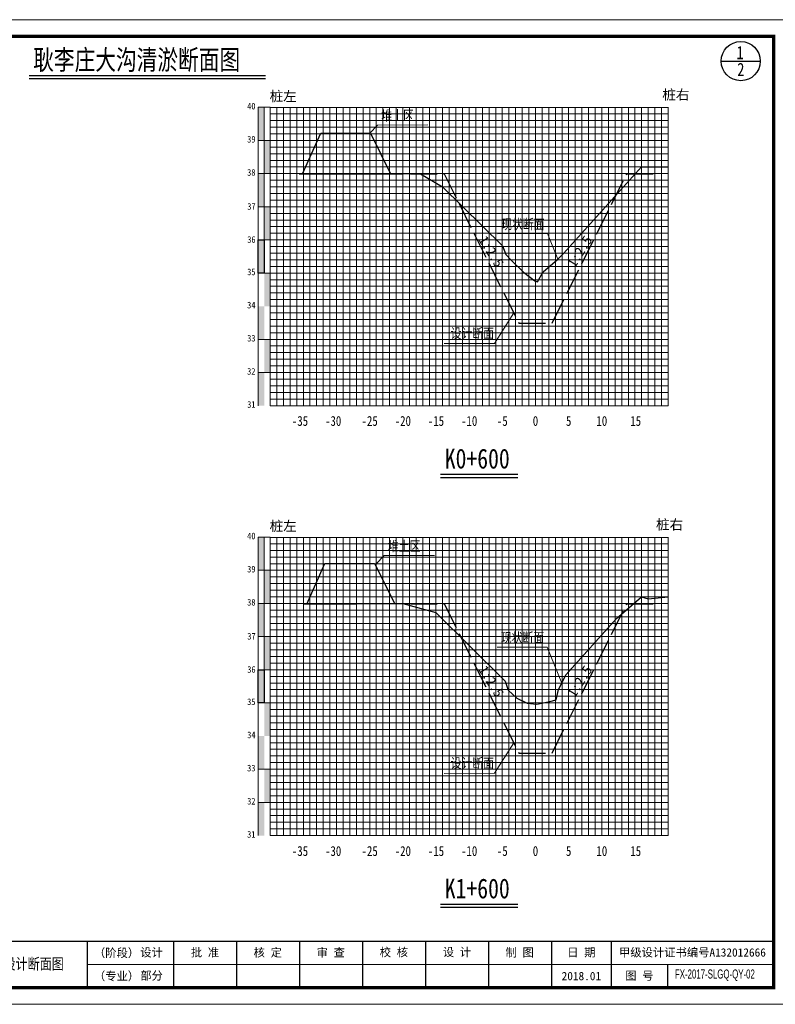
# Model space of a CAD drawing. Header units: millimetres. Extents: x -1851 to 142262423, y -629789 to 22327943.
# Tile 20 of 69: x 17862 to 18090, y 5753 to 6050. Entities that reach past the tile are written whole.
import ezdxf
from ezdxf.enums import TextEntityAlignment as Align

# ---------------------------------------------------------------- set-up
doc = ezdxf.new("R2010")
doc.units = ezdxf.units.MM
doc.linetypes.add('4415', pattern=[5, 4, -1])
for name, color, linetype, lineweight in [('2', 61, 'Continuous', 30), ('3', 8, 'Continuous', 5), ('dmx', 7, 'Continuous', 15), ('文字', 7, 'Continuous', 15)]:
    doc.layers.add(name, color=color, linetype=linetype, lineweight=lineweight)
for name, color, linetype in [('DIMTEX', 7, 'Continuous'), ('断面', 7, 'Continuous'), ('说明文字', 7, 'Continuous')]:
    doc.layers.add(name, color=color, linetype=linetype)
doc.styles.add('-仿宋_GB2312', font='FangSong_GB2312.ttf')
doc.styles.add('FSDB', font='tssdeng.shx', dxfattribs={"width": 0.7, "bigfont": 'hztxt.shx'})
doc.styles.add('LYJFS', font='times.ttf', dxfattribs={"width": 0.7})
doc.styles.add('STYLE2', font='txt', dxfattribs={"width": 0.8})
doc.styles.add('仿宋', font='FangSong_GB2312.ttf')
doc.styles.add('仿宋体', font='FangSong_GB2312.ttf', dxfattribs={"width": 0.8})
doc.styles.add('宋体', font='txt', dxfattribs={"height": 3.5})
doc.styles.add('等线体', font='simhei.ttf')

# ---------------------------------------------------------------- blocks, each defined once
blk = doc.blocks.new('tk')
h = blk.add_hatch(color=152)
h.dxf.hatch_style = 1
h.paths.add_polyline_path([(6876.364125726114, 854.2295714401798, 1), (6866.686434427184, 854.2295714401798, 1)])
h.paths.add_polyline_path([(6876.201261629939, 854.2295714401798, 1), (6866.84929852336, 854.2295714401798, 1)], flags=16)
h = blk.add_hatch(color=152)
h.dxf.hatch_style = 1
edge = h.paths.add_edge_path()
edge.add_arc((6873.407199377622, 851.8047045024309), 1.461698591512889, 43.31770961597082, 70.37003522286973)
edge.add_arc((6872.0275850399, 847.9366998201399), 5.568375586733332, 70.37003522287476, 84.52854590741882)
edge.add_arc((6871.440752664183, 841.8102204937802), 11.72289597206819, 84.5285459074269, 95.17746754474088)
edge.add_arc((6871.582339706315, 852.1014277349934), 1.831337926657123, 111.7965680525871, 130.9174013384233, ccw=False)
edge.add_arc((6873.47809212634, 847.3608850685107), 6.936886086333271, 98.84274785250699, 111.79656805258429, ccw=False)
edge.add_arc((6874.544451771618, 840.506451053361), 13.873772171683, 95.21036804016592, 98.84274785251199, ccw=False)
edge.add_ellipse((6871.525280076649, 854.5219636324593), major_axis=(-1.773815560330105, 0), ratio=0.8776980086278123, start_angle=172.6538623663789, end_angle=176.9129867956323)
edge.add_arc((6873.117644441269, 844.1909795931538), 10.24870363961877, 88.99992913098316, 98.52267106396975)
edge.add_arc((6872.724314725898, 846.8157053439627), 7.594670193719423, 98.5226710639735, 116.8491039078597)
edge.add_arc((6869.849912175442, 852.4939579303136), 1.230336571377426, 116.8491039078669, 139.2900683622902)
edge.add_arc((6869.065436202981, 853.1689503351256), 0.1954369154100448, 139.2900683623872, 263.050638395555)
edge.add_arc((6869.248585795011, 854.6715617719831), 1.70916902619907, 263.0506383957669, 272.136251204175)
edge.add_arc((6870.416233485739, 823.3689317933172), 29.61523112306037, 88.46268833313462, 92.13625120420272, ccw=False)
edge.add_arc((6871.07395213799, 847.876297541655), 5.099041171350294, 68.07113774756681, 88.46268833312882, ccw=False)
edge.add_arc((6875.183614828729, 831.3122526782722), 21.4080615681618, 95.91294384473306, 98.79521578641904)
edge.add_arc((6873.816328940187, 840.1492628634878), 12.46590188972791, 98.79521578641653, 117.8496747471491)
edge.add_arc((6932.315236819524, 613.7362839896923), 245.9934265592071, 104.7703900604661, 105.15790668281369, ccw=False)
edge.add_line((6869.600177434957, 851.6009245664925), (6868.796656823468, 851.2750728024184))
edge.add_arc((6890.157828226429, 754.105500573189), 99.48982566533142, 100.90627282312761, 102.39834375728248, ccw=False)
edge.add_line((6871.334059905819, 851.7983414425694), (6870.72346251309, 851.6097564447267))
edge.add_arc((6868.414090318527, 880.2016823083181), 28.68503833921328, 274.6177604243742, 279.6944367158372)
edge.add_arc((6872.474319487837, 856.4344682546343), 4.573507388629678, 279.694436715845, 287.6119267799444)
edge.add_arc((6873.358587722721, 853.648913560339), 1.650966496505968, 287.6119267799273, 311.5140981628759)
edge.add_arc((6874.270477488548, 852.6187205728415), 0.2751610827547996, 311.5140981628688, 403.3177096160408)
edge = h.paths.add_edge_path()
edge.add_arc((6875.946394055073, 855.3665725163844), 2.066422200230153, 138.9741968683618, 204.1180883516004, ccw=False)
edge.add_line((6874.387456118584, 856.7229696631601), (6872.690352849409, 856.7229696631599))
edge.add_line((6872.69035284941, 856.7229696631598), (6872.69035284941, 857.3096342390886))
edge.add_line((6872.69035284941, 857.3096342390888), (6870.360207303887, 857.3096342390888))
edge.add_line((6870.360207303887, 857.3096342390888), (6870.360207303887, 856.7229696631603))
edge.add_line((6870.360207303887, 856.7229696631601), (6868.663104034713, 856.7229696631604))
edge.add_arc((6867.104166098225, 855.3665725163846), 2.066422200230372, -24.118088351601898, 41.0258031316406, ccw=False)
edge.add_arc((6865.567634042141, 856.05447875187), 3.749914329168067, 314.34412131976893, 335.8819116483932, ccw=False)
edge.add_arc((6867.522236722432, 856.4070458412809), 3.106664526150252, 282.3877277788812, 290.1465811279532)
edge.add_arc((6864.457993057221, 864.7594382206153), 12.00340818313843, 290.1465811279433, 296.6495194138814)
edge.add_ellipse((6871.525280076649, 854.5219636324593), major_axis=(-1.773815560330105, 0), ratio=0.8776980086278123, start_angle=176.9129867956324, end_angle=378.37473811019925, ccw=False)
edge.add_ellipse((6871.525280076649, 854.5219636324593), major_axis=(-1.773815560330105, 0), ratio=0.8776980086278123, start_angle=172.653862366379, end_angle=176.9129867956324, ccw=False)
edge.add_ellipse((6871.525280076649, 854.5219636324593), major_axis=(-1.773815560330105, 0), ratio=0.8776980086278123, start_angle=161.6252618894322, end_angle=172.653862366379, ccw=False)
edge.add_arc((6878.592567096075, 864.759438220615), 12.00340818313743, 243.3504805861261, 249.853418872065)
edge.add_arc((6875.528323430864, 856.4070458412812), 3.106664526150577, 249.8534188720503, 257.61227222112)
edge.add_arc((6877.482926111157, 856.05447875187), 3.74991432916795, 204.1180883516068, 225.6558786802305, ccw=False)
at = {"lineweight": 0}
for p, q in [((6838.597780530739, 842.2295714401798), (6838.597780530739, 1139.229571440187)), ((6838.597780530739, 1139.229571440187), (7258.597780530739, 1139.229571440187)), ((7258.597780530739, 1139.229571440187), (7258.597780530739, 842.2295714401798)), ((7253.597780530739, 854.2295714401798), (7046.597780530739, 854.2295714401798)), ((7258.597780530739, 842.2295714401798), (6838.597780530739, 842.2295714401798))]:
    blk.add_line(p, q, dxfattribs=at)
for p, q in [((6863.597780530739, 1134.229571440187), (6845.597780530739, 1134.229571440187)), ((6845.597780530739, 1134.229571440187), (6845.597780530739, 1032.229571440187)), ((6851.597780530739, 1134.229571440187), (6851.597780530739, 1032.229571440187)), ((6857.597780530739, 1134.229571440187), (6857.597780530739, 1032.229571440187)), ((6863.597780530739, 1117.229571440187), (6845.597780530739, 1117.229571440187)), ((6863.597780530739, 1100.229571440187), (6845.597780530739, 1100.229571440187)), ((6863.597780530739, 1083.229571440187), (6845.597780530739, 1083.229571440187)), ((6863.597780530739, 1066.229571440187), (6845.597780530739, 1066.229571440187)), ((6863.597780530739, 1049.229571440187), (6845.597780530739, 1049.229571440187)), ((6863.597780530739, 1032.229571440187), (6845.597780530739, 1032.229571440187)), ((6956.597780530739, 861.2295714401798), (6956.597780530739, 847.2295714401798)), ((6991.597780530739, 861.2295714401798), (6991.597780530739, 847.2295714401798)), ((7046.597780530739, 861.2295714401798), (7046.597780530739, 847.2295714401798)), ((7072.597780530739, 861.2295714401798), (7072.597780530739, 847.2295714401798)), ((7091.597780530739, 861.2295714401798), (7091.597780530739, 847.2295714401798)), ((7110.597780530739, 861.2295714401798), (7110.597780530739, 847.2295714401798)), ((7129.597780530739, 861.2295714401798), (7129.597780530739, 847.2295714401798)), ((7148.597780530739, 861.2295714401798), (7148.597780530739, 847.2295714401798)), ((7167.597780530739, 861.2295714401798), (7167.597780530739, 847.2295714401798)), ((7186.597780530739, 861.2295714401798), (7186.597780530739, 847.2295714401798)), ((7204.597780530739, 861.2295714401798), (7204.597780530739, 847.2295714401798)), ((7221.597780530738, 854.2295714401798), (7221.597780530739, 847.2295714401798))]:
    blk.add_line(p, q)
at = {"lineweight": 0, "const_width": 1}
blk.add_lwpolyline([(6863.597780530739, 1134.229571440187), (7253.597780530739, 1134.229571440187), (7253.597780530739, 847.2295714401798), (6863.597780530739, 847.2295714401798)], close=True, dxfattribs=at)
at = {"lineweight": 0, "const_width": 0.4}
blk.add_lwpolyline([(7253.597780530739, 861.2295714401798), (6863.597780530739, 861.2295714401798)], dxfattribs=at)
at = {"color": 152}
for points in [[(6869.8419023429, 854.0311891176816, -0.02838203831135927), (6868.592243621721, 853.4904639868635, -0.03386732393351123), (6868.188697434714, 853.3727099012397, 0.09425397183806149), (6868.990200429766, 854.5221939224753, 0.2921547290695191), (6868.663104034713, 856.7229696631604), (6870.360207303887, 856.7229696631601), (6870.360207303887, 857.3096342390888), (6872.69035284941, 857.3096342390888), (6872.69035284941, 856.7229696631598), (6874.387456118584, 856.7229696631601, 0.29215472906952), (6874.06035972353, 854.5221939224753, 0.09425397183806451), (6874.861862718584, 853.3727099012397, -0.03386732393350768), (6874.458316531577, 853.4904639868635, -0.02838203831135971), (6873.208657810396, 854.0311891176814)], [(6873.296521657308, 854.4381220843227, 0.04157472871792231), (6871.598778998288, 854.3265098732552, 0.08013502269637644), (6869.294240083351, 853.5916630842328, 0.09823132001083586), (6868.917290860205, 853.2964201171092, 0.599439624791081), (6869.041789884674, 852.9749492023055, 0.03966424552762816), (6869.312296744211, 852.9635806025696, -0.01603031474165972), (6871.210748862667, 852.9735033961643, -0.08921046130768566), (6872.978215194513, 852.6064141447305, 0.01257694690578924), (6871.910251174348, 852.4685801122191, 0.08333285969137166), (6867.992840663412, 851.171317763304, -0.001690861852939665), (6869.600177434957, 851.6009245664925), (6868.796656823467, 851.275072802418, -0.006510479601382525), (6871.334059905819, 851.7983414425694), (6870.72346251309, 851.6097564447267, 0.02215480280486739), (6873.244469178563, 851.9262713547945, 0.03456031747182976), (6873.858117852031, 852.0753316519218, 0.1046726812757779), (6874.452855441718, 852.4126819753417, 0.4234638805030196), (6874.470673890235, 852.8074929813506, 0.1185893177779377), (6873.898248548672, 853.1814519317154, 0.06185687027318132), (6872.558528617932, 853.479704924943, 0.04649815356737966), (6870.382867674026, 853.4852866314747, -0.08362449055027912), (6870.902341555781, 853.8018397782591, -0.05658197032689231), (6872.411732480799, 854.2153190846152, -0.01585057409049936), (6873.284535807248, 854.3228965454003)]]:
    blk.add_lwpolyline(points, format="xyb", dxfattribs=at)
for radius in [4.838845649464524, 4.675981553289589]:
    blk.add_circle((6871.525280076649, 854.2295714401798), radius, dxfattribs=at)
blk.add_arc((6873.478092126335, 847.3608850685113), 6.936886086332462, 98.84274785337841, 111.7965680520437, dxfattribs=at)
for start_param, end_param in [(2.820892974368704, 6.603884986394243), (3.013378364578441, 3.087714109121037)]:
    blk.add_ellipse((6871.525280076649, 854.5219636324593), major_axis=(-1.773815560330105, 0), ratio=0.8776980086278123, start_param=start_param, end_param=end_param, dxfattribs=at)
at = {"style": '宋体'}
for s, height, width, p in [('江苏省水利勘测设计研究院有限公司', 3.75, 0.9, (6915.725099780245, 855.9804173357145)), ('丰县四联河灌区节水配套改造项目', 1.8, 0.75, (6974.43168055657, 855.1042281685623)), ('Jiangsu Surveying and Design Institute of Water Resources Co., Ltd.', 2, 0.8, (6915.552971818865, 851.2429752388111))]:
    blk.add_text(s, height=height, dxfattribs=dict(at, width=width)).set_placement(p, align=Align.MIDDLE)
at = {"style": 'LYJFS'}
for s, p in [('（阶段）', (7055.431710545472, 857.7295714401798)), ('（专业）', (7055.431710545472, 850.7295714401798))]:
    blk.add_text(s, height=2.5, dxfattribs=at).set_placement(p, align=Align.MIDDLE_CENTER)
at = {"style": '仿宋'}
blk.add_text('2018.01', height=2.5, dxfattribs=at).set_placement((7195.597780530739, 850.7295714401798), align=Align.MIDDLE)
at = {"rotation": 90}
for s, insert, char_height, attachment_point, style in [('日 期', (6848.597780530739, 1074.729571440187), 2.5, 5, '宋体'), ('会签者', (6848.597780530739, 1057.729571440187), 2.5, 5, '宋体'), ('会签专业', (6848.597780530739, 1040.729571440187), 2.5, 5, '宋体'), ('江苏省水利勘测设计研究院有限公司\\P地址：扬州市吉安路209号吉安大厦1号楼  邮编：225127\\P电话：0514-87860116  传真：0514-87889101\\P声明：未经授权，不得翻印、传播或它用。', (6861.892912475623, 847.1478961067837), 2, 7, '仿宋')]:
    blk.add_mtext(s, dxfattribs=dict(at, insert=insert, char_height=char_height, attachment_point=attachment_point, style=style))
at = {"char_height": 2.5, "attachment_point": 5, "style": '宋体'}
for s, insert in [('设计', (7065.999934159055, 857.7295714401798)), ('批 准', (7082.097780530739, 857.7295714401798)), ('核 定', (7101.035280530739, 857.701793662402)), ('审 查', (7120.028336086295, 857.702857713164)), ('校 核', (7139.063058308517, 857.7728530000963)), ('设 计', (7158.070002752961, 857.8229020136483)), ('制 图', (7177.014447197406, 857.7074956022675)), ('日 期', (7195.597780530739, 857.7295714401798)), ('甲级设计证书编号A132012666', (7229.097780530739, 857.7295714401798)), ('部分', (7065.999934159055, 850.7295714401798)), ('图 号', (7213.097780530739, 850.7295714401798))]:
    blk.add_mtext(s, dxfattribs=dict(at, insert=insert))

msp = doc.modelspace()

# ---------------------------------------------------------------- hatches: boundary and pattern name
at = {"linetype": 'Continuous'}
for points in [[(17933.98654093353, 6023.688596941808), (17935.78654093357, 6023.688596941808), (17935.78654093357, 6013.688596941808), (17933.98654093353, 6013.688596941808)], [(17935.78654093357, 6013.688596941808), (17937.58654093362, 6013.688596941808), (17937.58654093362, 6003.688596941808), (17935.78654093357, 6003.688596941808)], [(17933.98654093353, 6003.688596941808), (17935.78654093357, 6003.688596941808), (17935.78654093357, 5993.688596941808), (17933.98654093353, 5993.688596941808)], [(17935.78654093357, 5993.688596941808), (17937.58654093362, 5993.688596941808), (17937.58654093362, 5983.688596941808), (17935.78654093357, 5983.688596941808)], [(17933.98654093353, 5983.688596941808), (17935.78654093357, 5983.688596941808), (17935.78654093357, 5973.688596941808), (17933.98654093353, 5973.688596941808)], [(17935.78654093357, 5973.688596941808), (17937.58654093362, 5973.688596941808), (17937.58654093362, 5963.688596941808), (17935.78654093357, 5963.688596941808)], [(17933.98654093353, 5963.688596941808), (17935.78654093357, 5963.688596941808), (17935.78654093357, 5953.688596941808), (17933.98654093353, 5953.688596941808)], [(17935.79290168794, 5953.713322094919), (17937.59290168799, 5953.713322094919), (17937.59290168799, 5943.713322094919), (17935.79290168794, 5943.713322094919)], [(17933.98654093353, 5943.684532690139), (17935.78654093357, 5943.684532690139), (17935.78654093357, 5933.684532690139), (17933.98654093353, 5933.684532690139)], [(17933.98654093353, 5894.028016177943), (17935.78654093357, 5894.028016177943), (17935.78654093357, 5884.028016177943), (17933.98654093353, 5884.028016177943)], [(17935.78654093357, 5884.028016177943), (17937.58654093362, 5884.028016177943), (17937.58654093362, 5874.028016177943), (17935.78654093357, 5874.028016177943)], [(17933.98654093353, 5874.028016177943), (17935.78654093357, 5874.028016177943), (17935.78654093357, 5864.028016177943), (17933.98654093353, 5864.028016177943)], [(17935.78654093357, 5864.028016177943), (17937.58654093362, 5864.028016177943), (17937.58654093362, 5854.028016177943), (17935.78654093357, 5854.028016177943)], [(17933.98654093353, 5854.028016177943), (17935.78654093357, 5854.028016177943), (17935.78654093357, 5844.028016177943), (17933.98654093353, 5844.028016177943)], [(17935.78654093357, 5844.028016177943), (17937.58654093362, 5844.028016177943), (17937.58654093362, 5834.028016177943), (17935.78654093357, 5834.028016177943)], [(17933.98654093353, 5834.028016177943), (17935.78654093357, 5834.028016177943), (17935.78654093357, 5824.028016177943), (17933.98654093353, 5824.028016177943)], [(17935.79290168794, 5824.052741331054), (17937.59290168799, 5824.052741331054), (17937.59290168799, 5814.052741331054), (17935.79290168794, 5814.052741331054)], [(17933.98654093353, 5814.023951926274), (17935.78654093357, 5814.023951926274), (17935.78654093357, 5804.023951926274), (17933.98654093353, 5804.023951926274)]]:
    msp.add_hatch(color=7, dxfattribs=at).paths.add_polyline_path(points)

# ---------------------------------------------------------------- linework, layer by layer
at = {"linetype": 'Continuous', "lineweight": 20}
for p, q in [((17967.58654093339, 6015.93430200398), (17969.94999252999, 6018.35050449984)), ((17985.10138221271, 6018.376816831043), (17969.94999252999, 6018.35050449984)), ((17969.58654093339, 5886.028016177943), (17971.94999252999, 5888.444218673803)), ((17987.10138221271, 5888.470531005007), (17971.94999252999, 5888.444218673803))]:
    msp.add_line(p, q, dxfattribs=at)
at = {"color": 1, "linetype": '4415', "lineweight": 30, "ltscale": 2}
for points in [[(17979.89395672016, 6003.572723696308), (17990.08654093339, 6003.572723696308), (18012.58654093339, 5958.572723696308), (18022.58654093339, 5958.572723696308), (18045.08654093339, 6003.572723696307), (18055.08654093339, 6003.572723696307)], [(17979.89395672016, 5873.912142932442), (17990.08654093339, 5873.912142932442), (18012.58654093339, 5828.912142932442), (18022.58654093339, 5828.912142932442), (18045.08654093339, 5873.912142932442), (18055.08654093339, 5873.912142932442)]]:
    msp.add_lwpolyline(points, dxfattribs=at)
at = {"linetype": 'Continuous', "lineweight": 20, "flags": 128}
for points in [[(18024.31843689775, 5977.905442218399), (18021.23344061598, 5985.574270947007), (18006.08205093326, 5985.547958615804)], [(18011.02860431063, 5961.688596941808), (18005.1877565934, 5952.453447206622), (17990.03636691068, 5952.427134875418)], [(18025.50883216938, 5850.028016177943), (18021.15573185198, 5860.849157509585), (18006.00434216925, 5860.822845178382)], [(18011.02860431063, 5832.028016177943), (18005.1877565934, 5822.792866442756), (17990.03636691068, 5822.766554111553)]]:
    msp.add_lwpolyline(points, dxfattribs=at)
at = {"linetype": 'Continuous', "flags": 128}
for points in [[(17933.98654093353, 5983.688596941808), (17935.78654093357, 5983.688596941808), (17935.78654093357, 5973.688596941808), (17933.98654093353, 5973.688596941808)], [(17933.98654093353, 5854.028016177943), (17935.78654093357, 5854.028016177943), (17935.78654093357, 5844.028016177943), (17933.98654093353, 5844.028016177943)]]:
    msp.add_lwpolyline(points, close=True, dxfattribs=at)
at = {"layer": '2', "color": 7, "lineweight": 15}
for points in [[(17937.58654093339, 6023.622496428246), (18057.58654093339, 6023.622496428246)], [(17947.58654093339, 6023.688596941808), (17947.58654093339, 5933.688596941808)], [(17957.58654093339, 6023.688596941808), (17957.58654093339, 5933.688596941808)], [(17967.58654093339, 6023.688596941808), (17967.58654093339, 5933.688596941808)], [(17977.58654093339, 6023.688596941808), (17977.58654093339, 5933.688596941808)], [(17987.58654093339, 6023.688596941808), (17987.58654093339, 5933.688596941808)], [(17997.58654093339, 6023.688596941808), (17997.58654093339, 5933.688596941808)], [(18007.58654093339, 6023.688596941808), (18007.58654093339, 5933.688596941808)], [(18027.58654093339, 6023.688596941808), (18027.58654093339, 5933.688596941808)], [(18037.58654093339, 6023.688596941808), (18037.58654093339, 5933.688596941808)], [(18047.58654093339, 6023.688596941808), (18047.58654093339, 5933.688596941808)], [(18057.58654093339, 6023.688596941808), (18057.58654093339, 5933.688596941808)], [(17937.58654093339, 6013.688596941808), (18057.58654093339, 6013.688596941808)], [(17937.58654093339, 6003.688596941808), (18057.58654093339, 6003.688596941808)], [(17937.58654093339, 5993.688596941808), (18057.58654093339, 5993.688596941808)], [(17937.58654093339, 5983.688596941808), (18057.58654093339, 5983.688596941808)], [(17937.58654093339, 5963.688596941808), (18057.58654093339, 5963.688596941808)], [(17937.58654093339, 5933.688596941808), (18057.58654093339, 5933.688596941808)], [(17937.58654093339, 5893.96191566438), (18057.58654093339, 5893.96191566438)], [(17947.58654093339, 5894.028016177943), (17947.58654093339, 5804.028016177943)], [(17957.58654093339, 5894.028016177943), (17957.58654093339, 5804.028016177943)], [(17967.58654093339, 5894.028016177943), (17967.58654093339, 5804.028016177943)], [(17977.58654093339, 5894.028016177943), (17977.58654093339, 5804.028016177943)], [(17987.58654093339, 5894.028016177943), (17987.58654093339, 5804.028016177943)], [(17997.58654093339, 5894.028016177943), (17997.58654093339, 5804.028016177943)], [(18007.58654093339, 5894.028016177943), (18007.58654093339, 5804.028016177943)], [(18027.58654093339, 5894.028016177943), (18027.58654093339, 5804.028016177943)], [(18037.58654093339, 5894.028016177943), (18037.58654093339, 5804.028016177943)], [(18047.58654093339, 5894.028016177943), (18047.58654093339, 5804.028016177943)], [(18057.58654093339, 5894.028016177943), (18057.58654093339, 5804.028016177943)], [(17937.58654093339, 5884.028016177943), (18057.58654093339, 5884.028016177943)], [(17937.58654093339, 5874.028016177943), (18057.58654093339, 5874.028016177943)], [(17937.58654093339, 5864.028016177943), (18057.58654093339, 5864.028016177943)], [(17937.58654093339, 5854.028016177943), (18057.58654093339, 5854.028016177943)], [(17937.58654093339, 5834.028016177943), (18057.58654093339, 5834.028016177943)], [(17937.58654093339, 5804.028016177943), (18057.58654093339, 5804.028016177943)]]:
    msp.add_lwpolyline(points, dxfattribs=at)
at = {"layer": '2', "color": 3, "lineweight": 15}
for points in [[(18017.58654093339, 6023.688596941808), (18017.58654093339, 5933.688596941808)], [(18017.58654093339, 5894.028016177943), (18017.58654093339, 5804.028016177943)]]:
    msp.add_lwpolyline(points, dxfattribs=at)
at = {"layer": '2', "color": 7, "lineweight": 15, "flags": 128}
for points in [[(17937.58654093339, 5973.688596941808), (18057.58654093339, 5973.688596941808)], [(17937.58654093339, 5844.028016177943), (18057.58654093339, 5844.028016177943)]]:
    msp.add_lwpolyline(points, dxfattribs=at)
at = {"layer": '2', "color": 0, "lineweight": 15}
for points in [[(17937.58654093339, 5953.688596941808), (18057.58654093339, 5953.688596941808)], [(17937.58654093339, 5943.688596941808), (18057.58654093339, 5943.688596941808)], [(17937.58654093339, 5824.028016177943), (18057.58654093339, 5824.028016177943)], [(17937.58654093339, 5814.028016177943), (18057.58654093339, 5814.028016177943)]]:
    msp.add_lwpolyline(points, dxfattribs=at)
at = {"layer": '3', "lineweight": 5}
for points in [[(17939.58654093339, 6023.688596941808), (17939.58654093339, 5933.688596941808)], [(17941.58654093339, 6023.688596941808), (17941.58654093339, 5933.688596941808)], [(17943.58654093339, 6023.688596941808), (17943.58654093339, 5933.688596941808)], [(17945.58654093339, 6023.688596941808), (17945.58654093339, 5933.688596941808)], [(17949.58654093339, 6023.688596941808), (17949.58654093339, 5933.688596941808)], [(17951.58654093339, 6023.688596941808), (17951.58654093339, 5933.688596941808)], [(17953.58654093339, 6023.688596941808), (17953.58654093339, 5933.688596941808)], [(17955.58654093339, 6023.688596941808), (17955.58654093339, 5933.688596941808)], [(17959.58654093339, 6023.688596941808), (17959.58654093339, 5933.688596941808)], [(17961.58654093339, 6023.688596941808), (17961.58654093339, 5933.688596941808)], [(17963.58654093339, 6023.688596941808), (17963.58654093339, 5933.688596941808)], [(17965.58654093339, 6023.688596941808), (17965.58654093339, 5933.688596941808)], [(17969.58654093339, 6023.688596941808), (17969.58654093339, 5933.688596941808)], [(17971.58654093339, 6023.688596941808), (17971.58654093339, 5933.688596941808)], [(17973.58654093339, 6023.688596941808), (17973.58654093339, 5933.688596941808)], [(17975.58654093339, 6023.688596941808), (17975.58654093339, 5933.688596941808)], [(17979.58654093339, 6023.688596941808), (17979.58654093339, 5933.688596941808)], [(17981.58654093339, 6023.688596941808), (17981.58654093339, 5933.688596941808)], [(17983.58654093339, 6023.688596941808), (17983.58654093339, 5933.688596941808)], [(17985.58654093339, 6023.688596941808), (17985.58654093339, 5933.688596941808)], [(17989.58654093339, 6023.688596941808), (17989.58654093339, 5933.688596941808)], [(17991.58654093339, 6023.688596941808), (17991.58654093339, 5933.688596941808)], [(17993.58654093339, 6023.688596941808), (17993.58654093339, 5933.688596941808)], [(17995.58654093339, 6023.688596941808), (17995.58654093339, 5933.688596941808)], [(17999.58654093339, 6023.688596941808), (17999.58654093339, 5933.688596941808)], [(18001.58654093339, 6023.688596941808), (18001.58654093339, 5933.688596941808)], [(18003.58654093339, 6023.688596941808), (18003.58654093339, 5933.688596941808)], [(18005.58654093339, 6023.688596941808), (18005.58654093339, 5933.688596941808)], [(18009.58654093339, 6023.688596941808), (18009.58654093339, 5933.688596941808)], [(18011.58654093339, 6023.688596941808), (18011.58654093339, 5933.688596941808)], [(18013.58654093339, 6023.688596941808), (18013.58654093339, 5933.688596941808)], [(18015.58654093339, 6023.688596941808), (18015.58654093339, 5933.688596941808)], [(18019.58654093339, 6023.688596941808), (18019.58654093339, 5933.688596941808)], [(18021.58654093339, 6023.688596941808), (18021.58654093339, 5933.688596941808)], [(18023.58654093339, 6023.688596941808), (18023.58654093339, 5933.688596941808)], [(18025.58654093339, 6023.688596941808), (18025.58654093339, 5933.688596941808)], [(18029.58654093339, 6023.688596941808), (18029.58654093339, 5933.688596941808)], [(18031.58654093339, 6023.688596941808), (18031.58654093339, 5933.688596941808)], [(18033.58654093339, 6023.688596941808), (18033.58654093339, 5933.688596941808)], [(18035.58654093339, 6023.688596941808), (18035.58654093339, 5933.688596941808)], [(18039.58654093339, 6023.688596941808), (18039.58654093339, 5933.688596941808)], [(18041.58654093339, 6023.688596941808), (18041.58654093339, 5933.688596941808)], [(18043.58654093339, 6023.688596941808), (18043.58654093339, 5933.688596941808)], [(18045.58654093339, 6023.688596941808), (18045.58654093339, 5933.688596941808)], [(18049.58654093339, 6023.688596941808), (18049.58654093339, 5933.688596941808)], [(18051.58654093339, 6023.688596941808), (18051.58654093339, 5933.688596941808)], [(18053.58654093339, 6023.688596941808), (18053.58654093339, 5933.688596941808)], [(18055.58654093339, 6023.688596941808), (18055.58654093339, 5933.688596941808)], [(17937.58654093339, 6021.688596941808), (18057.58654093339, 6021.688596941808)], [(17937.58654093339, 6019.688596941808), (18057.58654093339, 6019.688596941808)], [(17937.58654093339, 6017.688596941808), (18057.58654093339, 6017.688596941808)], [(17937.58654093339, 6015.688596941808), (18057.58654093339, 6015.688596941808)], [(17937.58654093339, 6011.688596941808), (18057.58654093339, 6011.688596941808)], [(17937.58654093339, 6009.688596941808), (18057.58654093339, 6009.688596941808)], [(17937.58654093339, 6007.688596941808), (18057.58654093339, 6007.688596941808)], [(17937.58654093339, 6005.688596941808), (18057.58654093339, 6005.688596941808)], [(17937.58654093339, 6001.688596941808), (18057.58654093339, 6001.688596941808)], [(17937.58654093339, 5999.688596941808), (18057.58654093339, 5999.688596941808)], [(17937.58654093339, 5997.688596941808), (18057.58654093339, 5997.688596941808)], [(17937.58654093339, 5995.688596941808), (18057.58654093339, 5995.688596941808)], [(17937.58654093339, 5991.688596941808), (18057.58654093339, 5991.688596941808)], [(17937.58654093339, 5989.688596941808), (18057.58654093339, 5989.688596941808)], [(17937.58654093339, 5987.688596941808), (18057.58654093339, 5987.688596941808)], [(17937.58654093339, 5985.688596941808), (18057.58654093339, 5985.688596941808)], [(17937.58654093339, 5981.688596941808), (18057.58654093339, 5981.688596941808)], [(17937.58654093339, 5979.688596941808), (18057.58654093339, 5979.688596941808)], [(17937.58654093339, 5977.688596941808), (18057.58654093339, 5977.688596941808)], [(17937.58654093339, 5975.688596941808), (18057.58654093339, 5975.688596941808)], [(17937.58654093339, 5971.688596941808), (18057.58654093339, 5971.688596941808)], [(17937.58654093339, 5969.688596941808), (18057.58654093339, 5969.688596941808)], [(17937.58654093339, 5967.688596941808), (18057.58654093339, 5967.688596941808)], [(17937.58654093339, 5965.688596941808), (18057.58654093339, 5965.688596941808)], [(17937.58654093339, 5961.688596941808), (18057.58654093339, 5961.688596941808)], [(17937.58654093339, 5959.688596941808), (18057.58654093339, 5959.688596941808)], [(17937.58654093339, 5957.688596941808), (18057.58654093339, 5957.688596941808)], [(17937.58654093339, 5955.688596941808), (18057.58654093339, 5955.688596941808)], [(17937.58654093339, 5951.688596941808), (18057.58654093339, 5951.688596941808)], [(17937.58654093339, 5949.688596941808), (18057.58654093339, 5949.688596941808)], [(17937.58654093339, 5947.688596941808), (18057.58654093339, 5947.688596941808)], [(17937.58654093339, 5945.688596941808), (18057.58654093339, 5945.688596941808)], [(17937.58654093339, 5941.688596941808), (18057.58654093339, 5941.688596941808)], [(17937.58654093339, 5939.688596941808), (18057.58654093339, 5939.688596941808)], [(17937.58654093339, 5937.688596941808), (18057.58654093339, 5937.688596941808)], [(17937.58654093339, 5935.688596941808), (18057.58654093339, 5935.688596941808)], [(17939.58654093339, 5894.028016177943), (17939.58654093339, 5804.028016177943)], [(17941.58654093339, 5894.028016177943), (17941.58654093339, 5804.028016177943)], [(17943.58654093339, 5894.028016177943), (17943.58654093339, 5804.028016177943)], [(17945.58654093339, 5894.028016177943), (17945.58654093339, 5804.028016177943)], [(17949.58654093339, 5894.028016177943), (17949.58654093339, 5804.028016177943)], [(17951.58654093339, 5894.028016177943), (17951.58654093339, 5804.028016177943)], [(17953.58654093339, 5894.028016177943), (17953.58654093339, 5804.028016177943)], [(17955.58654093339, 5894.028016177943), (17955.58654093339, 5804.028016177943)], [(17959.58654093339, 5894.028016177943), (17959.58654093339, 5804.028016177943)], [(17961.58654093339, 5894.028016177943), (17961.58654093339, 5804.028016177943)], [(17963.58654093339, 5894.028016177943), (17963.58654093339, 5804.028016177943)], [(17965.58654093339, 5894.028016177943), (17965.58654093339, 5804.028016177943)], [(17969.58654093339, 5894.028016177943), (17969.58654093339, 5804.028016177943)], [(17971.58654093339, 5894.028016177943), (17971.58654093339, 5804.028016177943)], [(17973.58654093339, 5894.028016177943), (17973.58654093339, 5804.028016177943)], [(17975.58654093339, 5894.028016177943), (17975.58654093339, 5804.028016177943)], [(17979.58654093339, 5894.028016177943), (17979.58654093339, 5804.028016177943)], [(17981.58654093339, 5894.028016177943), (17981.58654093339, 5804.028016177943)], [(17983.58654093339, 5894.028016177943), (17983.58654093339, 5804.028016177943)], [(17985.58654093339, 5894.028016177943), (17985.58654093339, 5804.028016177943)], [(17989.58654093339, 5894.028016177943), (17989.58654093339, 5804.028016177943)], [(17991.58654093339, 5894.028016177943), (17991.58654093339, 5804.028016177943)], [(17993.58654093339, 5894.028016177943), (17993.58654093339, 5804.028016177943)], [(17995.58654093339, 5894.028016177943), (17995.58654093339, 5804.028016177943)], [(17999.58654093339, 5894.028016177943), (17999.58654093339, 5804.028016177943)], [(18001.58654093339, 5894.028016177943), (18001.58654093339, 5804.028016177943)], [(18003.58654093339, 5894.028016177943), (18003.58654093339, 5804.028016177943)], [(18005.58654093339, 5894.028016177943), (18005.58654093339, 5804.028016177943)], [(18009.58654093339, 5894.028016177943), (18009.58654093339, 5804.028016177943)], [(18011.58654093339, 5894.028016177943), (18011.58654093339, 5804.028016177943)], [(18013.58654093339, 5894.028016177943), (18013.58654093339, 5804.028016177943)], [(18015.58654093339, 5894.028016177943), (18015.58654093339, 5804.028016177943)], [(18019.58654093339, 5894.028016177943), (18019.58654093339, 5804.028016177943)], [(18021.58654093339, 5894.028016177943), (18021.58654093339, 5804.028016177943)], [(18023.58654093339, 5894.028016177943), (18023.58654093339, 5804.028016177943)], [(18025.58654093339, 5894.028016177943), (18025.58654093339, 5804.028016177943)], [(18029.58654093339, 5894.028016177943), (18029.58654093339, 5804.028016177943)], [(18031.58654093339, 5894.028016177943), (18031.58654093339, 5804.028016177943)], [(18033.58654093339, 5894.028016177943), (18033.58654093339, 5804.028016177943)], [(18035.58654093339, 5894.028016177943), (18035.58654093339, 5804.028016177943)], [(18039.58654093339, 5894.028016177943), (18039.58654093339, 5804.028016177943)], [(18041.58654093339, 5894.028016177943), (18041.58654093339, 5804.028016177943)], [(18043.58654093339, 5894.028016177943), (18043.58654093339, 5804.028016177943)], [(18045.58654093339, 5894.028016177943), (18045.58654093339, 5804.028016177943)], [(18049.58654093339, 5894.028016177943), (18049.58654093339, 5804.028016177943)], [(18051.58654093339, 5894.028016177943), (18051.58654093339, 5804.028016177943)], [(18053.58654093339, 5894.028016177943), (18053.58654093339, 5804.028016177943)], [(18055.58654093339, 5894.028016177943), (18055.58654093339, 5804.028016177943)], [(17937.58654093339, 5892.028016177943), (18057.58654093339, 5892.028016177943)], [(17937.58654093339, 5890.028016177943), (18057.58654093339, 5890.028016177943)], [(17937.58654093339, 5888.028016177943), (18057.58654093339, 5888.028016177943)], [(17937.58654093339, 5886.028016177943), (18057.58654093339, 5886.028016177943)], [(17937.58654093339, 5882.028016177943), (18057.58654093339, 5882.028016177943)], [(17937.58654093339, 5880.028016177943), (18057.58654093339, 5880.028016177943)], [(17937.58654093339, 5878.028016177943), (18057.58654093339, 5878.028016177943)], [(17937.58654093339, 5876.028016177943), (18057.58654093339, 5876.028016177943)], [(17937.58654093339, 5872.028016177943), (18057.58654093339, 5872.028016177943)], [(17937.58654093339, 5870.028016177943), (18057.58654093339, 5870.028016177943)], [(17937.58654093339, 5868.028016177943), (18057.58654093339, 5868.028016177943)], [(17937.58654093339, 5866.028016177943), (18057.58654093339, 5866.028016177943)], [(17937.58654093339, 5862.028016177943), (18057.58654093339, 5862.028016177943)], [(17937.58654093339, 5860.028016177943), (18057.58654093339, 5860.028016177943)], [(17937.58654093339, 5858.028016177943), (18057.58654093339, 5858.028016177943)], [(17937.58654093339, 5856.028016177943), (18057.58654093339, 5856.028016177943)], [(17937.58654093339, 5852.028016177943), (18057.58654093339, 5852.028016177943)], [(17937.58654093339, 5850.028016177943), (18057.58654093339, 5850.028016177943)], [(17937.58654093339, 5848.028016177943), (18057.58654093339, 5848.028016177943)], [(17937.58654093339, 5846.028016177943), (18057.58654093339, 5846.028016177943)], [(17937.58654093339, 5842.028016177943), (18057.58654093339, 5842.028016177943)], [(17937.58654093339, 5840.028016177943), (18057.58654093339, 5840.028016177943)], [(17937.58654093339, 5838.028016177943), (18057.58654093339, 5838.028016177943)], [(17937.58654093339, 5836.028016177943), (18057.58654093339, 5836.028016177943)], [(17937.58654093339, 5832.028016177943), (18057.58654093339, 5832.028016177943)], [(17937.58654093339, 5830.028016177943), (18057.58654093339, 5830.028016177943)], [(17937.58654093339, 5828.028016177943), (18057.58654093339, 5828.028016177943)], [(17937.58654093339, 5826.028016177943), (18057.58654093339, 5826.028016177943)], [(17937.58654093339, 5822.028016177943), (18057.58654093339, 5822.028016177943)], [(17937.58654093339, 5820.028016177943), (18057.58654093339, 5820.028016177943)], [(17937.58654093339, 5818.028016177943), (18057.58654093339, 5818.028016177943)], [(17937.58654093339, 5816.028016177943), (18057.58654093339, 5816.028016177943)], [(17937.58654093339, 5812.028016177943), (18057.58654093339, 5812.028016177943)], [(17937.58654093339, 5810.028016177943), (18057.58654093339, 5810.028016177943)], [(17937.58654093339, 5808.028016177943), (18057.58654093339, 5808.028016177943)], [(17937.58654093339, 5806.028016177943), (18057.58654093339, 5806.028016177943)]]:
    msp.add_lwpolyline(points, dxfattribs=at)
at = {"layer": '3', "color": 0, "lineweight": 5}
for points in [[(17933.98654093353, 5953.688596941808), (18057.58654093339, 5953.688596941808)], [(17933.98654093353, 5943.688596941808), (18057.58654093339, 5943.688596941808)], [(17933.98654093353, 5824.028016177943), (18057.58654093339, 5824.028016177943)], [(17933.98654093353, 5814.028016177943), (18057.58654093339, 5814.028016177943)]]:
    msp.add_lwpolyline(points, dxfattribs=at)
at = {"layer": 'DIMTEX', "linetype": 'Continuous'}
for p, q in [((17864.8653021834, 6032.326984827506), (17936.15341292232, 6032.326984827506)), ((17988.96677715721, 5912.033872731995), (18012.31186243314, 5912.033872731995)), ((17988.96677715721, 5782.37329196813), (18012.31186243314, 5782.37329196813))]:
    msp.add_line(p, q, dxfattribs=at)
at = {"layer": 'DIMTEX', "color": 1, "linetype": 'Continuous'}
for p, q in [((17864.88579397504, 6033.289379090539), (17936.15341292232, 6033.289379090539)), ((17988.98726894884, 5912.996266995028), (18012.31186243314, 5912.996266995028)), ((17988.98726894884, 5783.335686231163), (18012.31186243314, 5783.335686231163))]:
    msp.add_line(p, q, dxfattribs=at)
at = {"layer": 'dmx', "linetype": 'Continuous', "lineweight": 30, "flags": 128}
for points in [[(17947.36384424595, 6003.64818614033), (17952.84690617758, 6015.93430200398), (17967.84690617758, 6015.93430200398), (17973.84690617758, 6003.63893004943)], [(17989.58654093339, 5999.688596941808), (18007.65353293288, 5981.870715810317), (18008.59892667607, 5979.318152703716), (18010.11740702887, 5977.723748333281), (18013.92900861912, 5973.912146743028), (18017.39110818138, 5971.315572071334), (18018.18287184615, 5971.011047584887), (18019.91536316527, 5974.042907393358), (18024.23967442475, 5977.826679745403), (18026.0037694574, 5979.59077477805), (18049.58654093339, 6005.688596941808)], [(18049.58654093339, 6005.688596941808), (18057.58654093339, 6005.688596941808)], [(17946.34259076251, 6003.63893004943), (17977.58654093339, 6003.63893004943)], [(17973.58654093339, 6003.688596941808), (17982.91857198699, 6003.572723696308), (17989.58654093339, 5999.688596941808)], [(17948.60779441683, 5873.837272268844), (17954.09085634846, 5886.123388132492), (17969.09085634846, 5886.123388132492), (17975.09085634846, 5874.077300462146)], [(18041.98654093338, 5869.528016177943), (18049.58654093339, 5876.028016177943), (18051.58654093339, 5875.456101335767), (18057.58654093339, 5876.028016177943)], [(17947.58654093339, 5873.828016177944), (17979.58654093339, 5874.028016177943)], [(17977.58654093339, 5874.028016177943), (17987.58654093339, 5871.316587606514)], [(17987.58654093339, 5871.316587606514), (18008.4562660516, 5850.567770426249), (18009.3211012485, 5847.82615042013), (18011.98169880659, 5845.508146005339), (18015.09091234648, 5843.953539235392), (18018.02138979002, 5843.660491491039), (18021.87751895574, 5844.449245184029), (18023.87234472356, 5844.947951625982), (18024.54163719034, 5848.093626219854), (18026.8152591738, 5852.640870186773), (18041.98654093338, 5869.528016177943)]]:
    msp.add_lwpolyline(points, dxfattribs=at)
at = {"layer": '断面'}
msp.add_line((18073.58099216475, 6037.607833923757), (18085.38798617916, 6037.607833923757), dxfattribs=at)
at = {"layer": '断面', "color": 3, "lineweight": 15}
for points in [[(17937.58654093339, 6023.688596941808), (17933.98654093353, 6023.688596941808)], [(17933.98654093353, 6023.688596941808), (17933.98654093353, 5933.688596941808)], [(17935.78654093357, 6023.688596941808), (17935.78654093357, 5973.688596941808)], [(17937.58654093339, 6023.688596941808), (17937.58654093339, 5933.688596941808)], [(17937.58654093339, 6013.688596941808), (17933.98654093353, 6013.688596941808)], [(17937.58654093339, 6003.688596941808), (17933.98654093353, 6003.688596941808)], [(17937.58654093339, 5993.688596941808), (17933.98654093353, 5993.688596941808)], [(17937.58654093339, 5983.688596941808), (17933.98654093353, 5983.688596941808)], [(17933.98654093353, 5973.688596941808), (17937.58654093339, 5973.688596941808)], [(17937.58654093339, 5894.028016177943), (17933.98654093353, 5894.028016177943)], [(17933.98654093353, 5894.028016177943), (17933.98654093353, 5804.028016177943)], [(17935.78654093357, 5894.028016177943), (17935.78654093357, 5844.028016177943)], [(17937.58654093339, 5894.028016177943), (17937.58654093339, 5804.028016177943)], [(17937.58654093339, 5884.028016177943), (17933.98654093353, 5884.028016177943)], [(17937.58654093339, 5874.028016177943), (17933.98654093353, 5874.028016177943)], [(17937.58654093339, 5864.028016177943), (17933.98654093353, 5864.028016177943)], [(17937.58654093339, 5854.028016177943), (17933.98654093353, 5854.028016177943)], [(17933.98654093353, 5844.028016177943), (17937.58654093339, 5844.028016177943)]]:
    msp.add_lwpolyline(points, dxfattribs=at)
at = {"layer": '断面', "color": 7, "lineweight": 15}
for points in [[(17937.58654093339, 5973.688596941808), (18057.58654093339, 5973.688596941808)], [(17937.58654093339, 5844.028016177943), (18057.58654093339, 5844.028016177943)]]:
    msp.add_lwpolyline(points, dxfattribs=at)
at = {"layer": '断面'}
msp.add_circle((18079.48448917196, 6037.607833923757), 5.903497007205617, dxfattribs=at)

# ---------------------------------------------------------------- block references
msp.add_blockref('tk', (10835.82040626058, 4910.88614528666), dxfattribs=at)

# ---------------------------------------------------------------- texts
at = {"style": '等线体'}
for s, p in [('桩右', (18055.82666278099, 6025.982145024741)), ('桩左', (17937.41332163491, 6025.524046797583)), ('桩左', (17937.41332163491, 5895.863466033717)), ('桩右', (18053.91366801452, 5896.321564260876))]:
    msp.add_text(s, height=3, dxfattribs=at).set_placement(p)
at = {"linetype": 'Continuous', "char_height": 3, "width": 37.93252298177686, "attachment_point": 1, "style": '仿宋体'}
for s, insert in [('堆土区', (17971.08884696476, 6022.725455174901)), ('现状断面', (18007.22090536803, 5989.922909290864)), ('设计断面', (17991.9896650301, 5957.023749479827)), ('堆土区', (17973.08884696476, 5892.819169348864)), ('现状断面', (18007.14319660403, 5865.197795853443)), ('设计断面', (17991.9896650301, 5827.363168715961))]:
    msp.add_mtext(s, dxfattribs=dict(at, insert=insert))
at = {"layer": 'DIMTEX', "linetype": 'Continuous', "style": 'STYLE2', "width": 0.8}
for s, height, p in [('耿李庄大沟清淤断面图', 6, (17866.13200156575, 6035.015013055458)), ('1', 4.0002, (18078.21063147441, 6038.201012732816)), ('2', 4.0002, (18078.41230193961, 6033.095858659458)), ('K0+600', 6, (17990.23347653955, 5914.721900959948)), ('K1+600', 6, (17990.23347653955, 5785.061320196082))]:
    msp.add_text(s, height=height, dxfattribs=at).set_placement(p)
at = {"layer": '文字', "color": 7, "line_spacing_factor": 0.5, "style": '-仿宋_GB2312'}
for s, insert, char_height, width, attachment_point in [('{\\W0.8;大沟清淤典型设计断面图}', (17855.35721088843, 5765.122207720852), 3.332746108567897, 55.61949303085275, 5), ('{\\Fhztxt_e,hztxt|c134;\\W0.65;FX-2017-SLGQ-QY-02}', (18059.63810460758, 5763.620730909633), 2.725961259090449, 10.916516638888, 1)]:
    msp.add_mtext(s, dxfattribs=dict(at, insert=insert, char_height=char_height, width=width, attachment_point=attachment_point))
at = {"layer": '断面', "color": 7, "style": '等线体', "width": 0.8}
for s, p in [('40', (17930.64990388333, 6022.447423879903)), ('39', (17930.64990388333, 6012.447423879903)), ('38', (17930.64990388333, 6002.447423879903)), ('37', (17930.68494380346, 5992.186997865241)), ('36', (17930.68494380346, 5982.186997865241)), ('35', (17930.64990388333, 5972.443359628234)), ('34', (17930.64990388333, 5962.443359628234)), ('33', (17930.64990388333, 5952.443359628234)), ('32', (17930.64990388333, 5942.443359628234)), ('31', (17930.64990388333, 5932.443359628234)), ('40', (17930.64990388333, 5892.786843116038)), ('39', (17930.64990388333, 5882.786843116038)), ('38', (17930.64990388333, 5872.786843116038)), ('37', (17930.68494380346, 5862.526417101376)), ('36', (17930.68494380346, 5852.526417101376)), ('35', (17930.64990388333, 5842.782778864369)), ('34', (17930.64990388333, 5832.782778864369)), ('33', (17930.64990388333, 5822.782778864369)), ('32', (17930.64990388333, 5812.782778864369)), ('31', (17930.64990388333, 5802.782778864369))]:
    msp.add_text(s, height=2, dxfattribs=at).set_placement(p, align=Align.BOTTOM_LEFT)
at = {"layer": '断面', "color": 7, "style": '仿宋体'}
for rotation, p in [(58.01497088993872, (18030.93637373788, 5980.188713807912)), (301.9850291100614, (18004.23670812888, 5980.188713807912)), (301.9850291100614, (18004.23670812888, 5850.528133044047)), (58.01497088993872, (18030.93637373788, 5850.528133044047))]:
    msp.add_text('1:2.5', height=3, rotation=rotation, dxfattribs=at).set_placement(p, align=Align.MIDDLE)
at = {"layer": '断面', "color": 7, "style": '等线体', "width": 0.8}
for s, p in [('-35', (17946.57643734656, 5929.061891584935)), ('-30', (17956.57643734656, 5929.061891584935)), ('-25', (17967.58654093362, 5929.061891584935)), ('-20', (17977.58654093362, 5929.061891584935)), ('-15', (17987.58654093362, 5929.061891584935)), ('-10', (17997.58654093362, 5929.061891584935)), ('-5', (18007.58654093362, 5929.061891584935)), ('0', (18017.58654093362, 5929.061891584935)), ('5', (18027.58654093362, 5929.061891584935)), ('10', (18037.58654093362, 5929.061891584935)), ('15', (18047.81463891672, 5929.061891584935)), ('-35', (17946.57643734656, 5799.335210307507)), ('-30', (17956.57643734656, 5799.335210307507)), ('-25', (17967.58654093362, 5799.335210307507)), ('-20', (17977.58654093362, 5799.335210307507)), ('-15', (17987.58654093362, 5799.335210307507)), ('-10', (17997.58654093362, 5799.335210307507)), ('-5', (18007.58654093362, 5799.335210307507)), ('0', (18017.58654093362, 5799.335210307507)), ('5', (18027.58654093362, 5799.335210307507)), ('10', (18037.58654093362, 5799.335210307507)), ('15', (18047.81463891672, 5799.335210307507))]:
    msp.add_text(s, height=3, dxfattribs=at).set_placement(p, align=Align.MIDDLE)
at = {"layer": '说明文字', "style": 'FSDB', "width": 0.7}
msp.add_text('    说明：1、图中高程以米计,其余尺寸单位以厘米计；2、本图比例：纵比：1:100，横比：1:500 ', height=4.48, dxfattribs=at).set_placement((17701.61387891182, 5776.433027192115))

doc.saveas('drawing.dxf')
